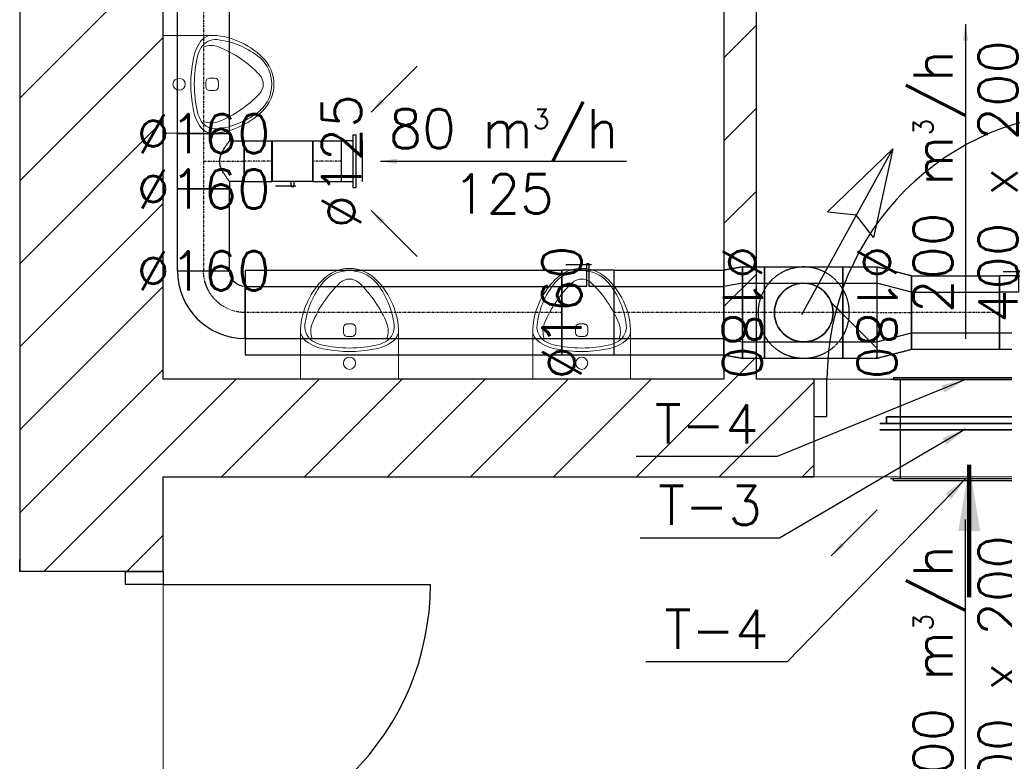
# Model space of a CAD drawing. Header units: millimetres. Extents: x -40063 to 512011, y 350190 to 687060.
# Tile 188 of 256: x 162382 to 165403, y 628155 to 630431. Entities that reach past the tile are written whole.
import ezdxf

# ---------------------------------------------------------------- set-up
doc = ezdxf.new("R2010")
doc.units = ezdxf.units.MM
doc.linetypes.add('DASHDOT', pattern=[1, 0.5, -0.25, 0, -0.25])
doc.linetypes.add('DASHED', pattern=[0.75, 0.5, -0.25])
doc.layers.get('0').update_dxf_attribs({"color": 8})
for name, color, linetype in [('Elementy Modelu - Strefy', 8, 'Continuous'), ('FLUID-KK-50-ARRGR', 7, 'Continuous'), ('FLUID-T', 7, 'Continuous'), ('FLUID-T-120-ARRGR', 7, 'Continuous'), ('FLUID-T-120-NUM', 7, 'Continuous'), ('FLUID-W2.1', 7, 'Continuous'), ('FLUID-W2.1-120-ARRGR', 7, 'Continuous'), ('FLUID-W2.1-120-DIM', 7, 'Continuous'), ('FLUID-W2.1-INS', 7, 'Continuous'), ('FLUID-W2.1-SYM', 7, 'Continuous'), ('Konstrukcja - Ściany zew', 8, 'Continuous'), ('Wnętrze - Umeblowanie', 8, 'Continuous'), ('X_ref', 8, 'Continuous')]:
    doc.layers.add(name, color=color, linetype=linetype)
doc.layers.add('FLUID-KK', color=3, linetype='Continuous', lineweight=35)
doc.layers.add('J_opis srednicy', color=7, linetype='Continuous', lineweight=30)
doc.styles.add('FDBES', font='simplex.shx')
doc.styles.get("Standard").update_dxf_attribs({"font": 'arial.ttf'})
doc.dimstyles.new('FDBES', dxfattribs={"dimscale": 50, "dimtxt": 4, "dimasz": 2.5, "dimexe": 0.8, "dimexo": 2, "dimgap": 1, "dimtad": 1, "dimdsep": 46, "dimtxsty": 'FDBES', "dimcen": 2.5, "dimclrd": 4, "dimclre": 5, "dimadec": 0, "dimazin": 0, "dimtfac": 1, "dimtmove": 0, "dimatfit": 3, "dimfxl": 1, "dimarcsym": 0})

# ---------------------------------------------------------------- blocks, each defined once
blk = doc.blocks.new('*U3010')
at = {"color": 0, "linetype": 'ByBlock', "lineweight": -2}
for p, q in [((270, 0, 20), (-270, 0, 20)), ((250, 0), (-250, 0)), ((250, 0, -20), (-250, 0, -20)), ((250, 0, -20), (250, 0)), ((270, 0), (250, 0)), ((-250, 0), (-270, 0)), ((-250, 0, -20), (-250, 0))]:
    blk.add_line(p, q, dxfattribs=at)
at = {"linetype": 'Continuous', "lineweight": -3}
for p, q in [((270, 0, 20), (-270, 0, 20)), ((-270, 0, 20), (270, 0, 20))]:
    blk.add_line(p, q, dxfattribs=at)
blk = doc.blocks.new('*U10815')
at = {"color": 194, "linetype": 'Continuous', "lineweight": -2}
for p, q in [((-234.5, 80), (-234.5, 79.6)), ((-234.5, 79.6), (-234.5, 0)), ((234.5, 79.6), (234.5, 80)), ((234.5, 0), (234.5, 79.6)), ((-234.5, 0), (-234.5, -79.6)), ((234.5, -79.6), (234.5, 0)), ((-234.5, -79.6), (-234.5, -80)), ((234.5, -80), (234.5, -79.6))]:
    blk.add_line(p, q, dxfattribs=at)
at = {"color": 0, "linetype": 'ByBlock', "lineweight": -2}
for p, q in [((234.5, 80), (-234.5, 80)), ((234.5, -80), (-234.5, -80))]:
    blk.add_line(p, q, dxfattribs=at)
at = {"layer": 'FLUID-W2.1-SYM', "color": 194, "linetype": 'DASHDOT', "lineweight": -3}
blk.add_line((-234.5, 0), (234.5, 0), dxfattribs=at)
blk = doc.blocks.new('*U13716')
at = {"color": 194, "linetype": 'Continuous', "lineweight": -2}
for p, q in [((104, 104), (104, 103.6)), ((104, 103.6), (104, -55.6)), ((104, -55.6), (104, -56)), ((-104, -104), (-103.6, -104)), ((-103.6, -104), (55.6, -104)), ((55.6, -104), (56, -104))]:
    blk.add_line(p, q, dxfattribs=at)
at = {"color": 0, "linetype": 'ByBlock', "lineweight": -2}
blk.add_ellipse((104, -104), major_axis=(0, 208), ratio=1, start_param=0, end_param=1.570796, dxfattribs=at)
at = {"color": 0, "linetype": 'ByBlock', "lineweight": -2, "extrusion": (0, 0, -1)}
blk.add_ellipse((104, -104), major_axis=(-48, 0), ratio=1, start_param=0, end_param=1.570796, dxfattribs=at)
at = {"layer": 'FLUID-W2.1-SYM', "color": 194, "linetype": 'DASHDOT', "lineweight": -3, "extrusion": (0, 0, -1)}
blk.add_ellipse((104, -104), major_axis=(-128, 0), ratio=1, start_param=0, end_param=1.570796, dxfattribs=at)
blk = doc.blocks.new('*U14285')
at = {"color": 194, "linetype": 'Continuous', "lineweight": -2}
for p, q in [((-168.5, 80), (-168.5, 0)), ((168.5, 0), (168.5, 80)), ((-168.5, 0), (-168.5, -80)), ((168.5, -80), (168.5, 0))]:
    blk.add_line(p, q, dxfattribs=at)
at = {"color": 0, "linetype": 'ByBlock', "lineweight": -2}
for p, q in [((168.5, 80), (-168.3, 80)), ((168.5, -80), (-168.3, -80))]:
    blk.add_line(p, q, dxfattribs=at)
at = {"layer": 'FLUID-W2.1-INS', "color": 194, "linetype": 'DASHED', "lineweight": -3}
for p, q in [((-168.5, 130), (-168.5, 80)), ((168.5, 130), (-168.3, 130)), ((168.5, 80), (168.5, 130)), ((-168.5, -80), (-168.5, -130)), ((168.5, -130), (168.5, -80)), ((168.5, -130), (-168.3, -130))]:
    blk.add_line(p, q, dxfattribs=at)
at = {"layer": 'FLUID-W2.1-SYM', "color": 194, "linetype": 'DASHDOT', "lineweight": -3}
for p, q in [((-168.5, 0), (-168.3, 0)), ((-168.3, 0), (168.5, 0)), ((168.3, 0), (168.5, 0))]:
    blk.add_line(p, q, dxfattribs=at)
blk = doc.blocks.new('*U10818')
at = {"color": 0, "linetype": 'ByBlock', "lineweight": -2}
for p, q in [((-80, 0, 45), (80, 0, 45)), ((80, 0, 35), (-80, 0, 35)), ((-80, 0, 35), (-80, 0, 45)), ((-62.5, 0, 0), (-62.5, 0, 35)), ((-62.5, 0, 65), (62.5, 0, 65)), ((62.5, 0, 35), (62.5, 0, 0)), ((80, 0, 45), (80, 0, 35))]:
    blk.add_line(p, q, dxfattribs=at)
at = {"color": 194, "linetype": 'Continuous', "lineweight": -2}
blk.add_line((-62.5, 0), (62.5, 0), dxfattribs=at)
blk = doc.blocks.new('*U10819')
at = {"color": 194, "linetype": 'Continuous', "lineweight": -2}
for p, q in [((-44, 62.2), (-44, 62.5)), ((-44, 0), (-44, 62.2)), ((44, 62.5), (44, 62.2)), ((44, 62.2), (44, 0)), ((-44, -62.2), (-44, 0)), ((44, 0), (44, -62.2)), ((-44, -62.5), (-44, -62.2)), ((44, -62.2), (44, -62.5))]:
    blk.add_line(p, q, dxfattribs=at)
at = {"color": 0, "linetype": 'ByBlock', "lineweight": -2}
for p, q in [((44, 62.5), (-44, 62.5)), ((44, -62.5), (-44, -62.5))]:
    blk.add_line(p, q, dxfattribs=at)
at = {"layer": 'FLUID-W2.1-SYM', "color": 194, "linetype": 'DASHDOT', "lineweight": -3}
blk.add_line((-44, 0), (44, 0), dxfattribs=at)
blk = doc.blocks.new('*U10820')
at = {"color": 194, "linetype": 'Continuous', "lineweight": -2}
for p, q in [((-62.5, 0, 62.2), (-62.5, 0, -62.2)), ((-62.5, 0, 62.5), (-62.5, 0, 62.2)), ((-62.5, 0, -62.2), (-62.5, 0, -62.5)), ((62.5, 0, -62.2), (62.5, 0, 62.2)), ((62.5, 0, -62.5), (62.5, 0, -62.2)), ((62.5, 0, 62.2), (62.5, 0, 62.5))]:
    blk.add_line(p, q, dxfattribs=at)
at = {"color": 0, "linetype": 'ByBlock', "lineweight": -2}
for p, q in [((62.5, 0, -62.5), (-62.5, 0, -62.5)), ((-62.5, 0, 62.5), (-31.2, 0, 62.5)), ((-31.2, 0, 62.5), (-4, 0, 62.5)), ((43, 0, 75), (-10.1, 0, 75)), ((-3.9, 0, 77.5), (-4, 0, 77.5)), ((-4, 0, 62.5), (-4, 0, 77.5)), ((-4, 0, 62.5), (4, 0, 62.5)), ((3.9, 0, 77.5), (-3.9, 0, 77.5)), ((4, 0, 77.5), (3.9, 0, 77.5)), ((4, 0, 77.5), (4, 0, 62.5)), ((4, 0, 62.5), (31.2, 0, 62.5)), ((31.2, 0, 62.5), (62.5, 0, 62.5)), ((51.8, 0, 75), (43, 0, 75))]:
    blk.add_line(p, q, dxfattribs=at)
blk = doc.blocks.new('*U10821')
at = {"color": 194, "linetype": 'Continuous', "lineweight": -2}
for p, q in [((62.5, 125), (-62.5, 125)), ((-85, 80), (-85, -80)), ((85, -80), (85, 80))]:
    blk.add_line(p, q, dxfattribs=at)
at = {"color": 0, "linetype": 'ByBlock', "lineweight": -2}
for p, q in [((-62.5, 80), (-62.5, 125)), ((62.5, 125), (62.5, 80)), ((-85, 80), (-62.5, 80)), ((62.5, 80), (85, 80)), ((85, -80), (-85, -80))]:
    blk.add_line(p, q, dxfattribs=at)
at = {"color": 194, "linetype": 'Continuous', "lineweight": -3}
for points, knots in [([(0, 49.9), (-2.1, 49.9), (-4.2, 50.1), (-8.4, 50.6), (-10.5, 51), (-14.6, 52), (-16.6, 52.6), (-20.6, 54), (-22.5, 54.8), (-26.3, 56.4), (-28.2, 57.3), (-31.7, 59.1), (-33.5, 60.1), (-36.8, 62), (-38.4, 63), (-41.4, 64.9), (-42.8, 65.8), (-45.5, 67.6), (-46.8, 68.4), (-49.3, 70.2), (-50.5, 71), (-52.8, 72.6), (-53.8, 73.4), (-55.8, 74.9), (-56.7, 75.6), (-58.3, 76.8), (-59, 77.3), (-60.3, 78.3), (-60.8, 78.7), (-61.7, 79.3), (-62, 79.6), (-62.4, 79.9), (-62.5, 80), (-62.5, 80)], [0, 0, 0, 0, 6.361869, 6.361869, 12.723739, 12.723739, 19.085608, 19.085608, 25.447478, 25.447478, 31.809347, 31.809347, 38.171217, 38.171217, 44.533086, 44.533086, 50.894956, 50.894956, 57.086119, 57.086119, 63.277282, 63.277282, 69.468445, 69.468445, 75.659608, 75.659608, 81.850771, 81.850771, 88.041934, 88.041934, 94.233097, 94.233097, 100.42426, 100.42426, 100.42426, 100.42426]), ([(62.5, 80), (62.5, 80), (62.4, 79.9), (62, 79.6), (61.7, 79.3), (60.8, 78.7), (60.3, 78.3), (59, 77.3), (58.3, 76.8), (56.7, 75.6), (55.8, 74.9), (53.8, 73.4), (52.8, 72.6), (50.5, 71), (49.3, 70.2), (46.8, 68.4), (45.5, 67.6), (42.8, 65.8), (41.4, 64.9), (38.4, 63), (36.8, 62), (33.5, 60.1), (31.7, 59.1), (28.2, 57.3), (26.3, 56.4), (22.5, 54.8), (20.6, 54), (16.6, 52.6), (14.6, 52), (10.5, 51), (8.4, 50.6), (4.2, 50.1), (2.1, 49.9), (0, 49.9)], [301.27278, 301.27278, 301.27278, 301.27278, 307.463943, 307.463943, 313.655106, 313.655106, 319.846269, 319.846269, 326.037432, 326.037432, 332.228595, 332.228595, 338.419758, 338.419758, 344.610921, 344.610921, 350.802084, 350.802084, 357.163953, 357.163953, 363.525823, 363.525823, 369.887692, 369.887692, 376.249562, 376.249562, 382.611431, 382.611431, 388.973301, 388.973301, 395.33517, 395.33517, 401.697039, 401.697039, 401.697039, 401.697039])]:
    blk.add_open_spline(points, degree=3, knots=knots, dxfattribs=at)
at = {"layer": 'FLUID-W2.1-SYM', "color": 194, "linetype": 'DASHDOT', "lineweight": -3}
for p, q in [((0, 0), (0, 125)), ((-85, 0), (85, 0))]:
    blk.add_line(p, q, dxfattribs=at)
blk = doc.blocks.new('*U10581')
at = {"color": 194, "linetype": 'Continuous', "lineweight": -2}
for p, q in [((-125.5, 80), (-125.5, 79.6)), ((-125.5, 79.6), (-125.5, 0)), ((125.5, 79.6), (125.5, 80)), ((125.5, 0), (125.5, 79.6)), ((-125.5, 0), (-125.5, -79.6)), ((125.5, -79.6), (125.5, 0)), ((-125.5, -79.6), (-125.5, -80)), ((125.5, -80), (125.5, -79.6))]:
    blk.add_line(p, q, dxfattribs=at)
at = {"color": 0, "linetype": 'ByBlock', "lineweight": -2}
for p, q in [((125.5, 80), (-125.5, 80)), ((125.5, -80), (-125.5, -80))]:
    blk.add_line(p, q, dxfattribs=at)
at = {"layer": 'FLUID-W2.1-SYM', "color": 194, "linetype": 'DASHDOT', "lineweight": -3}
blk.add_line((-125.5, 0), (125.5, 0), dxfattribs=at)
blk = doc.blocks.new('*U10822')
at = {"color": 194, "linetype": 'Continuous', "lineweight": -2}
for p, q in [((-42.5, 62.2), (-42.5, 62.5)), ((-42.5, 0), (-42.5, 62.2)), ((42.5, 62.5), (42.5, 62.2)), ((42.5, 62.2), (42.5, 0)), ((-42.5, -62.2), (-42.5, 0)), ((42.5, 0), (42.5, -62.2)), ((-42.5, -62.5), (-42.5, -62.2)), ((42.5, -62.2), (42.5, -62.5))]:
    blk.add_line(p, q, dxfattribs=at)
at = {"color": 0, "linetype": 'ByBlock', "lineweight": -2}
for p, q in [((42.5, 62.5), (-42.5, 62.5)), ((42.5, -62.5), (-42.5, -62.5))]:
    blk.add_line(p, q, dxfattribs=at)
at = {"layer": 'FLUID-W2.1-SYM', "color": 194, "linetype": 'DASHDOT', "lineweight": -3}
blk.add_line((-42.5, 0), (42.5, 0), dxfattribs=at)
blk = doc.blocks.new('*U14282')
at = {"color": 194, "linetype": 'Continuous', "lineweight": -2}
for p, q in [((-28.5, 90), (-28.5, 0)), ((28.5, 0), (28.5, 80)), ((-28.5, 0), (-28.5, -90)), ((28.5, -80), (28.5, 0))]:
    blk.add_line(p, q, dxfattribs=at)
at = {"color": 0, "linetype": 'ByBlock', "lineweight": -2}
for p, q in [((28.5, 80), (-28.5, 90)), ((-28.5, -90), (28.5, -80))]:
    blk.add_line(p, q, dxfattribs=at)
at = {"layer": 'FLUID-W2.1-INS', "color": 194, "linetype": 'DASHED', "lineweight": -3}
for p, q in [((-28.5, 140), (-28.5, 90)), ((28.5, 130), (-28.5, 140)), ((28.5, 80), (28.5, 130)), ((-28.5, -90), (-28.5, -140)), ((28.5, -130), (28.5, -80)), ((-28.5, -140), (28.5, -130))]:
    blk.add_line(p, q, dxfattribs=at)
at = {"layer": 'FLUID-W2.1-SYM', "color": 194, "linetype": 'DASHDOT', "lineweight": -3}
blk.add_line((-28.5, 0), (28.5, 0), dxfattribs=at)
blk = doc.blocks.new('*U14284')
at = {"color": 194, "linetype": 'Continuous', "lineweight": -2}
for p, q in [((-52.5, 90), (-52.5, 0)), ((52.5, 72.3), (52.5, 90)), ((52.5, 0), (52.5, 72.3)), ((-52.5, 0), (-52.5, -90)), ((52.5, -72.3), (52.5, 0)), ((52.5, -90), (52.5, -72.3))]:
    blk.add_line(p, q, dxfattribs=at)
at = {"color": 0, "linetype": 'ByBlock', "lineweight": -2}
for p, q in [((52.5, 90), (-52.5, 90)), ((52.5, -90), (-52.5, -90))]:
    blk.add_line(p, q, dxfattribs=at)
at = {"layer": 'FLUID-W2.1-INS', "color": 194, "linetype": 'DASHED', "lineweight": -3}
for p, q in [((-52.5, 140), (-52.5, 90)), ((52.5, 140), (-52.5, 140)), ((52.5, 90), (52.5, 140)), ((-52.5, -90), (-52.5, -140)), ((52.5, -140), (52.5, -90)), ((52.5, -140), (-52.5, -140))]:
    blk.add_line(p, q, dxfattribs=at)
at = {"layer": 'FLUID-W2.1-SYM', "color": 194, "linetype": 'DASHDOT', "lineweight": -3}
for p, q in [((-52.5, 0), (52.4, 0)), ((-52.5, 0), (-52.4, 0)), ((32.4, 0), (52.4, 0))]:
    blk.add_line(p, q, dxfattribs=at)
blk = doc.blocks.new('*U14278')
at = {"color": 194, "linetype": 'Continuous', "lineweight": -2}
for p, q in [((-53, 90), (-53, 0)), ((-53, 0), (-53, -90)), ((53, -6.1), (53, 0)), ((53, -62.5), (53, -6.1))]:
    blk.add_line(p, q, dxfattribs=at)
at = {"color": 0, "linetype": 'ByBlock', "lineweight": -2}
for p, q in [((53, 62.5), (-52.9, 90)), ((-52.9, -90), (53, -62.5))]:
    blk.add_line(p, q, dxfattribs=at)
at = {"layer": 'FLUID-W2.1-INS', "color": 194, "linetype": 'DASHED', "lineweight": -3}
for p, q in [((-53, 140), (-53, 90)), ((53, 112.5), (-52.8, 140)), ((53, 0), (53, 112.5)), ((-53, -90), (-53, -140)), ((53, -112.5), (53, -62.5)), ((-52.9, -140), (53, -112.5))]:
    blk.add_line(p, q, dxfattribs=at)
at = {"layer": 'FLUID-W2.1-SYM', "color": 194, "linetype": 'DASHDOT', "lineweight": -3}
for p, q in [((-53, 0), (53, 0)), ((-53, 0), (-52.9, 0)), ((53, 0), (53, 0))]:
    blk.add_line(p, q, dxfattribs=at)
blk = doc.blocks.new('*U14279')
at = {"color": 194, "linetype": 'Continuous', "lineweight": -2}
for p, q in [((-120, 0, 72.1), (-120, 0, 90)), ((-120, 0), (-120, 0, 72.1)), ((-120, 0, -72.1), (-120, 0)), ((-120, 0, -90), (-120, 0, -72.1)), ((120, 0, 72.1), (120, 0)), ((120, 0, 90), (120, 0, 72.1)), ((120, 0, -72.1), (120, 0, -90)), ((120, 0), (120, 0, -72.1))]:
    blk.add_line(p, q, dxfattribs=at)
at = {"color": 0, "linetype": 'ByBlock', "lineweight": -2}
for p, q in [((0, 0, 90), (-120, 0, 90)), ((0, 0, -90), (-120, 0, -90)), ((120, 0, 90), (0, 0, 90)), ((120, 0, -90), (0, 0, -90))]:
    blk.add_line(p, q, dxfattribs=at)
at = {"color": 194, "linetype": 'Continuous', "lineweight": -2, "extrusion": (-1.46775e-13, 1, -4.39809e-13)}
for major_axis in [(-90, 0, 0), (90, 0, 0)]:
    blk.add_ellipse((0, 0), major_axis=major_axis, ratio=1, start_param=0, end_param=3.141593, dxfattribs=at)
at = {"layer": 'FLUID-W2.1-INS', "color": 194, "linetype": 'DASHED', "lineweight": -3}
for p, q in [((-120, 0, -140), (-120, 0, -90)), ((-120, 0, 90), (-120, 0, 140)), ((0, 0, 140), (-120, 0, 140)), ((0, 0, -140), (-120, 0, -140)), ((120, 0, 140), (0, 0, 140)), ((120, 0, -140), (0, 0, -140)), ((120, 0, 140), (120, 0, 90)), ((120, 0, -90), (120, 0, -140))]:
    blk.add_line(p, q, dxfattribs=at)
at = {"layer": 'FLUID-W2.1-SYM', "color": 194, "linetype": 'DASHDOT', "lineweight": -3}
blk.add_line((-120, 0), (120, 0), dxfattribs=at)
blk = doc.blocks.new('*U14281')
at = {"color": 194, "linetype": 'Continuous', "lineweight": -2}
for p, q in [((-34, 90), (-34, 71.9)), ((-34, 71.9), (-34, 0)), ((34, 0), (34, 90)), ((-34, 0), (-34, -71.9)), ((34, -90), (34, 0)), ((-34, -71.9), (-34, -90))]:
    blk.add_line(p, q, dxfattribs=at)
at = {"color": 0, "linetype": 'ByBlock', "lineweight": -2}
for p, q in [((34, 90), (-34, 90)), ((34, -90), (-34, -90))]:
    blk.add_line(p, q, dxfattribs=at)
at = {"layer": 'FLUID-W2.1-INS', "color": 194, "linetype": 'DASHED', "lineweight": -3}
for p, q in [((-34, 140), (-34, 90)), ((34, 140), (-34, 140)), ((34, 90), (34, 140)), ((-34, -90), (-34, -140)), ((34, -140), (34, -90)), ((34, -140), (-34, -140))]:
    blk.add_line(p, q, dxfattribs=at)
at = {"layer": 'FLUID-W2.1-SYM', "color": 194, "linetype": 'DASHDOT', "lineweight": -3}
for q in [(34, 0), (-14.1, 0)]:
    blk.add_line((-34, 0), q, dxfattribs=at)
blk = doc.blocks.new('*U14277')
at = {"color": 194, "linetype": 'Continuous', "lineweight": -3, "extrusion": (1, -1.64215e-47, 1.83697e-16)}
for major_axis in [(0, 0, -90), (0, 0, 90)]:
    blk.add_ellipse((0, 0), major_axis=major_axis, ratio=1, start_param=0, end_param=3.141593, dxfattribs=at)
at = {"color": 194, "linetype": 'Continuous', "lineweight": -2, "extrusion": (-1, 1.64215e-47, -1.83697e-16)}
for major_axis in [(0, 0, 90), (0, 0, -90)]:
    blk.add_ellipse((0, 0), major_axis=major_axis, ratio=1, start_param=0, end_param=3.141593, dxfattribs=at)
at = {"layer": 'FLUID-W2.1-INS', "color": 194, "linetype": 'DASHED', "lineweight": -3, "extrusion": (-1, 1.09476e-47, -1.83697e-16)}
for major_axis in [(0, 0, 140), (0, 0, -140)]:
    blk.add_ellipse((0, 0), major_axis=major_axis, ratio=1, start_param=0, end_param=3.141593, dxfattribs=at)
blk = doc.blocks.new('*U14286')
at = {"color": 0, "linetype": 'ByBlock', "lineweight": -2}
for p, q in [((80, 0, -80), (-80, 0, -80)), ((-80, 0, 80), (-4, 0, 80)), ((-11.3, 0, 146), (0, 0, 146)), ((-4, 0, 149.2), (-3.9, 0, 149.2)), ((-4, 0, 80), (-4, 0, 149.2)), ((4, 0, 130), (-4, 0, 130)), ((-3.9, 0, 149.2), (4, 0, 149.2)), ((0, 0, 146), (67.9, 0, 146)), ((4, 0, 149.2), (4, 0, 80)), ((4, 0, 80), (80, 0, 80))]:
    blk.add_line(p, q, dxfattribs=at)
at = {"layer": 'FLUID-W2.1-INS', "color": 194, "linetype": 'DASHED', "lineweight": -3}
for p, q in [((80, 0, -130), (-80, 0, -130)), ((-80, 0, 130), (-40, 0, 130)), ((-80, 0, -130), (-80, 0, 130)), ((-40, 0, 130), (-4, 0, 130)), ((4, 0, 130), (40, 0, 130)), ((40, 0, 130), (80, 0, 130)), ((80, 0, 130), (80, 0, -130))]:
    blk.add_line(p, q, dxfattribs=at)
blk = doc.blocks.new('*U14283')
at = {"color": 194, "linetype": 'Continuous', "lineweight": -2}
for p, q in [((-485.5, 80), (-485.5, 0)), ((485.5, 0), (485.5, 80)), ((-485.5, 0), (-485.5, -80)), ((485.5, -80), (485.5, 0))]:
    blk.add_line(p, q, dxfattribs=at)
at = {"color": 0, "linetype": 'ByBlock', "lineweight": -2}
for p, q in [((485.5, 80), (-485.5, 80)), ((485.5, -80), (-485.5, -80))]:
    blk.add_line(p, q, dxfattribs=at)
at = {"layer": 'FLUID-W2.1-INS', "color": 194, "linetype": 'DASHED', "lineweight": -3}
for p, q in [((-485.5, 130), (-485.5, 80)), ((485.5, 130), (-485.5, 130)), ((485.5, 80), (485.5, 130)), ((-485.5, -80), (-485.5, -130)), ((485.5, -130), (485.5, -80)), ((485.5, -130), (-485.5, -130))]:
    blk.add_line(p, q, dxfattribs=at)
at = {"layer": 'FLUID-W2.1-SYM', "color": 194, "linetype": 'DASHDOT', "lineweight": -3}
blk.add_line((-485.5, 0), (485.5, 0), dxfattribs=at)
blk = doc.blocks.new('*U14280')
at = {"color": 0, "linetype": 'ByBlock', "lineweight": -2}
for p, q in [((62.5, 0, -62.5), (-62.5, 0, -62.5)), ((-62.5, 0, 62.5), (-4, 0, 62.5)), ((-10.1, 0, 125), (-1.2, 0, 125)), ((-4, 0, 127.5), (4, 0, 127.5)), ((-4, 0, 62.5), (-4, 0, 127.5)), ((4, 0, 112.5), (-4, 0, 112.5)), ((-1.2, 0, 125), (51.8, 0, 125)), ((4, 0, 127.5), (4, 0, 62.5)), ((4, 0, 62.5), (62.5, 0, 62.5))]:
    blk.add_line(p, q, dxfattribs=at)
at = {"color": 194, "linetype": 'Continuous', "lineweight": -2}
for p, q in [((62.5, 0, 6.1), (62.5, 0, -3.1)), ((62.5, 0, -62.2), (62.5, 0, -62.5))]:
    blk.add_line(p, q, dxfattribs=at)
at = {"layer": 'FLUID-W2.1-INS', "color": 194, "linetype": 'DASHED', "lineweight": -3}
for p, q in [((62.5, 0, -112.5), (-62.5, 0, -112.5)), ((-62.5, 0, 112.5), (-31.2, 0, 112.5)), ((-62.5, 0, -112.5), (-62.5, 0, 112.5)), ((-31.2, 0, 112.5), (-4, 0, 112.5)), ((4, 0, 112.5), (31.2, 0, 112.5)), ((31.2, 0, 112.5), (62.5, 0, 112.5)), ((62.5, 0, 112.5), (62.5, 0, 6.1)), ((62.5, 0, -3.1), (62.5, 0, -62.2)), ((62.5, 0, -62.5), (62.5, 0, -112.5))]:
    blk.add_line(p, q, dxfattribs=at)
blk = doc.blocks.new('*U14276')
at = {"color": 194, "linetype": 'Continuous', "lineweight": -2}
for p, q in [((-135, 62.2), (-135, 62.5)), ((135, 62.5), (135, 6.1)), ((-135, -62.5), (-135, 0)), ((135, 6.1), (135, 0))]:
    blk.add_line(p, q, dxfattribs=at)
at = {"color": 0, "linetype": 'ByBlock', "lineweight": -2}
for p, q in [((135, 62.5), (-135, 62.5)), ((135, -62.5), (-135, -62.5))]:
    blk.add_line(p, q, dxfattribs=at)
at = {"layer": 'FLUID-W2.1-INS', "color": 194, "linetype": 'DASHED', "lineweight": -3}
for p, q in [((-135, 62.5), (-135, 112.5)), ((135, 112.5), (-135, 112.5)), ((135, 112.5), (135, 62.5)), ((-135, 0), (-135, 62.2)), ((135, 0), (135, -112.5)), ((-135, -112.5), (-135, -62.5)), ((135, -112.5), (-135, -112.5))]:
    blk.add_line(p, q, dxfattribs=at)
at = {"layer": 'FLUID-W2.1-SYM', "color": 194, "linetype": 'DASHDOT', "lineweight": -3}
blk.add_line((-135, 0), (135, 0), dxfattribs=at)
blk = doc.blocks.new('fgdfxf')
at = {"layer": 'J_opis srednicy'}
for p, q in [((13318.19, 246.62), (13346.09, 297.47)), ((13346.09, 297.47), (13326.06, 278.19)), ((13346.09, 297.47), (13340.14, 270.31)), ((13326.06, 278.19), (13334.97, 277.2)), ((13340.14, 270.31), (13334.64, 277.39))]:
    blk.add_line(p, q, dxfattribs=at)
blk = doc.blocks.new('fdgdfg')
at = {"layer": 'Elementy Modelu - Strefy', "linetype": 'Continuous', "lineweight": 0}
for p, q in [((-180860.3, 479159.5), (-180860.3, 472939.9)), ((-179140.3, 472939.9), (-179140.3, 474539.9)), ((-179040.3, 474539.9), (-179040.3, 472939.9)), ((-180860.3, 472939.9), (-179140.3, 472939.9)), ((-179040.3, 472939.9), (-177870.3, 472939.9)), ((-174590.3, 472639.9), (-180860.3, 472639.9)), ((-180860.3, 472639.9), (-180860.3, 467889.9))]:
    blk.add_line(p, q, dxfattribs=at)
at = {"layer": 'Konstrukcja - Ściany zew', "linetype": 'Continuous'}
for p, q in [((-180860.3, 472939.9), (-180860.3, 479159.5)), ((-181300.3, 477549.7), (-181300.3, 472349.9)), ((-179140.3, 474539.9), (-179140.3, 472939.9)), ((-179040.3, 472939.9), (-179040.3, 474539.9)), ((-181300.3, 473802.8), (-180860.3, 474242.8)), ((-179140.3, 473926.3), (-179040.3, 474026.3)), ((-181300.3, 473548.2), (-180860.3, 473988.2)), ((-179140.3, 473671.7), (-179040.3, 473771.7)), ((-181300.3, 473293.7), (-180860.3, 473733.7)), ((-179140.3, 473417.2), (-179040.3, 473517.2)), ((-181300.3, 473039.1), (-180860.3, 473479.1)), ((-179140.3, 473162.6), (-179040.3, 473262.6)), ((-181300.3, 472784.5), (-180860.3, 473224.5)), ((-179108.5, 472939.9), (-179040.3, 473008.1)), ((-181300.3, 472530), (-180860.3, 472970)), ((-180860.3, 472715.4), (-180635.8, 472939.9)), ((-179140.3, 472939.9), (-180860.3, 472939.9)), ((-180681.2, 472639.9), (-180381.2, 472939.9)), ((-180426.7, 472639.9), (-180126.7, 472939.9)), ((-180172.1, 472639.9), (-179872.1, 472939.9)), ((-179917.6, 472639.9), (-179617.6, 472939.9)), ((-179663, 472639.9), (-179363, 472939.9)), ((-179408.5, 472639.9), (-179108.5, 472939.9)), ((-178863.6, 472939.9), (-179040.3, 472939.9)), ((-178863.6, 472939.9), (-178900.6, 472939.9)), ((-178863.6, 472939.9), (-178900.6, 472939.9)), ((-178863.6, 472939.9), (-178863.6, 472824.9)), ((-178823.6, 472939.9), (-178863.6, 472939.9)), ((-178863.6, 472939.9), (-178863.6, 472824.9)), ((-178863.6, 472939.9), (-178863.6, 472824.9)), ((-178823.6, 472824.9), (-178823.6, 472939.9)), ((-179153.9, 472639.9), (-178863.6, 472930.2)), ((-178863.6, 472824.9), (-178863.6, 472639.9)), ((-178863.6, 472824.9), (-178823.6, 472824.9)), ((-178863.6, 472824.9), (-178863.6, 472639.9)), ((-181225.8, 472349.9), (-180860.3, 472715.4)), ((-178899.3, 472639.9), (-178863.6, 472675.6)), ((-180860.3, 472349.9), (-180860.3, 472639.9)), ((-180860.3, 472639.9), (-178863.6, 472639.9)), ((-178863.6, 472639.9), (-178900.6, 472639.9)), ((-178863.6, 472639.9), (-178900.6, 472639.9)), ((-180971.2, 472349.9), (-180860.3, 472460.9)), ((-181300.3, 472349.9), (-181300.3, 472386.9)), ((-181300.3, 472349.9), (-181300.3, 472386.9)), ((-180860.3, 472349.9), (-180860.3, 472386.9)), ((-180860.3, 472349.9), (-180860.3, 472386.9)), ((-180975.3, 472349.9), (-181300.3, 472349.9)), ((-180975.3, 472349.9), (-181300.3, 472349.9)), ((-180860.3, 472349.9), (-180975.3, 472349.9)), ((-180975.3, 472309.9), (-180975.3, 472349.9)), ((-180975.3, 472349.9), (-180860.3, 472349.9)), ((-180860.3, 472349.9), (-180975.3, 472349.9)), ((-180860.3, 472349.9), (-180860.3, 472309.9)), ((-180860.3, 472309.9), (-180975.3, 472309.9)), ((-180860.3, 472309.9), (-180040.3, 472309.9))]:
    blk.add_line(p, q, dxfattribs=at)
for centre, start, end in [((-178003.6, 472939.9), 90, 180), ((-180860.3, 472309.9), 270, 0)]:
    blk.add_arc(centre, 820, start, end, dxfattribs=at)
at = {"layer": 'Wnętrze - Umeblowanie', "color": 7, "linetype": 'Continuous', "lineweight": 5}
for p, q in [((-180860.3, 473695.1), (-180860.3, 473995.1)), ((-180860.3, 473995.1), (-180717.8, 473995.1)), ((-180729, 473852.8), (-180729, 473837)), ((-180702, 473863.7), (-180717.8, 473863.7)), ((-180690.8, 473852.8), (-180690.8, 473837)), ((-180717.8, 473826.2), (-180702, 473826.2)), ((-180860.3, 473695.1), (-180717.8, 473695.1)), ((-180307, 473098.1), (-180307, 473082.3)), ((-180296.1, 473109.3), (-180280.3, 473109.3)), ((-180269.5, 473082.3), (-180269.5, 473098.1)), ((-179594.8, 473098.1), (-179594.8, 473082.3)), ((-179584, 473109.3), (-179568.2, 473109.3)), ((-179557.3, 473082.3), (-179557.3, 473098.1)), ((-180438.4, 472939.9), (-180438.4, 473082.3)), ((-180296.1, 473071.2), (-180280.3, 473071.2)), ((-180138.4, 472939.9), (-180138.4, 473082.3)), ((-179726.2, 472939.9), (-179726.2, 473082.3)), ((-179584, 473071.2), (-179568.2, 473071.2)), ((-179426.2, 472939.9), (-179426.2, 473082.3)), ((-180138.4, 472939.9), (-180438.4, 472939.9)), ((-179426.2, 472939.9), (-179726.2, 472939.9))]:
    blk.add_line(p, q, dxfattribs=at)
at = {"layer": 'Wnętrze - Umeblowanie', "color": 7, "linetype": 'Continuous', "lineweight": 5, "extrusion": (0, 0, -1)}
for centre, major_axis, start_param, end_param in [((-180707.6, 473952.6), (44.8, 0), 3.760504, 4.481744), ((-180713.9, 473799.1), (201, 0), 4.692652, 5.138529), ((-180624.7, 473896.5), (145.6, 0), 3.298788, 3.751596), ((-180699.5, 473932.3), (51.2, 0), 3.689348, 4.806519), ((-180712.7, 473901.9), (63.6, 0), 4.355613, 5.078742), ((-180722.1, 473745.8), (243.7, 0), 4.825054, 5.424258), ((-180723.6, 473765.1), (236.8, 0), 5.11516, 5.498914), ((-180661, 473909.1), (96.5, 0), 3.384212, 3.691181), ((-180829.6, 473634.3), (361.8, 0), 5.108838, 5.534452), ((-180359.4, 473845.1), (416, 0), 2.959001, 3.324185), ((-180366.6, 473845.1), (398, 0), 2.916513, 3.366672), ((-180639.8, 473845.1), (112.9, 0), 5.461478, 6.283185), ((-180639.8, 473845.1), (119.6, 0), 5.48967, 7.0767), ((-180598.2, 473845.1), (45.1, 0), 5.551687, 7.014683), ((-180717.8, 473852.8), (11.1, 0), 3.141593, 4.712389), ((-180702, 473852.8), (11.1, 0), 4.712389, 6.283185), ((-180639.8, 473845.1), (112.9, 0), 0, 0.821707), ((-180717.8, 473837), (11.1, 0), 1.570796, 3.141593), ((-180702, 473837), (11.1, 0), 0, 1.570796), ((-180829.6, 474055.9), (361.8, 0), 0.748733, 1.174347), ((-180624.7, 473793.6), (145.6, 0), 2.53159, 2.984397), ((-180661, 473781), (96.5, 0), 2.592004, 2.898973), ((-180722.1, 473944.4), (243.7, 0), 0.858927, 1.458131), ((-180723.6, 473925.1), (236.8, 0), 0.784271, 1.168026), ((-180699.5, 473757.9), (51.2, 0), 1.476667, 2.593837), ((-180712.7, 473788.3), (63.6, 0), 1.204444, 1.927572), ((-180707.6, 473737.6), (44.8, 0), 1.801442, 2.522681), ((-180713.9, 473891.1), (201, 0), 1.144656, 1.590534), ((-180288.4, 473160.3), (0, 119.6), 5.48967, 7.0767), ((-180288.4, 473160.3), (0, 112.9), 5.461478, 6.283185), ((-180288.4, 473160.3), (0, 112.9), 0, 0.821707), ((-179576.2, 473160.3), (0, 119.6), 5.48967, 7.0767), ((-179576.2, 473160.3), (0, 112.9), 5.461478, 6.283185), ((-179576.2, 473160.3), (0, 112.9), 0, 0.821707), ((-180208.3, 473076.5), (0, 236.8), 5.11516, 5.498914), ((-180288.4, 473202), (0, 45.1), 5.551687, 7.014683), ((-180368.4, 473076.5), (0, 236.8), 0.784271, 1.168026), ((-179496.2, 473076.5), (0, 236.8), 5.11516, 5.498914), ((-179576.2, 473202), (0, 45.1), 5.551687, 7.014683), ((-179656.2, 473076.5), (0, 236.8), 0.784271, 1.168026), ((-180189, 473078), (0, 243.7), 4.825054, 5.424258), ((-180077.6, 472970.5), (0, 361.8), 5.108838, 5.534452), ((-180499.2, 472970.5), (0, 361.8), 0.748733, 1.174347), ((-180387.7, 473078), (0, 243.7), 0.858927, 1.458131), ((-179476.9, 473078), (0, 243.7), 4.825054, 5.424258), ((-179365.4, 472970.5), (0, 361.8), 5.108838, 5.534452), ((-179787, 472970.5), (0, 361.8), 0.748733, 1.174347), ((-179675.5, 473078), (0, 243.7), 0.858927, 1.458131), ((-180242.4, 473086.3), (0, 201), 4.692652, 5.138529), ((-180334.4, 473086.3), (0, 201), 1.144656, 1.590534), ((-179530.2, 473086.3), (0, 201), 4.692652, 5.138529), ((-179622.2, 473086.3), (0, 201), 1.144656, 1.590534), ((-180375.6, 473100.6), (0, 51.2), 3.689348, 4.806519), ((-180345.2, 473087.4), (0, 63.6), 4.355613, 5.078742), ((-180296.1, 473098.1), (0, 11.1), 4.712389, 6.283185), ((-180280.3, 473098.1), (0, 11.1), 0, 1.570796), ((-180201.2, 473100.6), (0, 51.2), 1.476667, 2.593837), ((-180231.6, 473087.4), (0, 63.6), 1.204444, 1.927572), ((-179663.4, 473100.6), (0, 51.2), 3.689348, 4.806519), ((-179633, 473087.4), (0, 63.6), 4.355613, 5.078742), ((-179584, 473098.1), (0, 11.1), 4.712389, 6.283185), ((-179568.2, 473098.1), (0, 11.1), 0, 1.570796), ((-179489, 473100.6), (0, 51.2), 1.476667, 2.593837), ((-179519.4, 473087.4), (0, 63.6), 1.204444, 1.927572), ((-180395.8, 473092.5), (0, 44.8), 3.760504, 4.481744), ((-180296.1, 473082.3), (0, 11.1), 3.141593, 4.712389), ((-180280.3, 473082.3), (0, 11.1), 1.570796, 3.141593), ((-180180.9, 473092.5), (0, 44.8), 1.801442, 2.522681), ((-179683.7, 473092.5), (0, 44.8), 3.760504, 4.481744), ((-179584, 473082.3), (0, 11.1), 3.141593, 4.712389), ((-179568.2, 473082.3), (0, 11.1), 1.570796, 3.141593), ((-179468.7, 473092.5), (0, 44.8), 1.801442, 2.522681), ((-180339.8, 473175.4), (0, 145.6), 3.298788, 3.751596), ((-180352.4, 473139.2), (0, 96.5), 3.384212, 3.691181), ((-180288.4, 473433.5), (0, 398), 2.916513, 3.366672), ((-180288.4, 473440.7), (0, 416), 2.959001, 3.324185), ((-180236.9, 473175.4), (0, 145.6), 2.53159, 2.984397), ((-180224.3, 473139.2), (0, 96.5), 2.592004, 2.898973), ((-179627.7, 473175.4), (0, 145.6), 3.298788, 3.751596), ((-179640.3, 473139.2), (0, 96.5), 3.384212, 3.691181), ((-179576.2, 473433.5), (0, 398), 2.916513, 3.366672), ((-179576.2, 473440.7), (0, 416), 2.959001, 3.324185), ((-179524.7, 473175.4), (0, 145.6), 2.53159, 2.984397), ((-179512.2, 473139.2), (0, 96.5), 2.592004, 2.898973)]:
    blk.add_ellipse(centre, major_axis=major_axis, ratio=0.975462, start_param=start_param, end_param=end_param, dxfattribs=at)
for centre, major_axis in [((-180811.2, 473845.1), (18.9, 0)), ((-180288.4, 472988.9), (0, 18.9)), ((-179576.2, 472988.9), (0, 18.9))]:
    blk.add_ellipse(centre, major_axis=major_axis, ratio=0.975462, dxfattribs=at)
blk = doc.blocks.new('*U14273')
at = {"color": 0, "linetype": 'ByBlock', "lineweight": -2}
for p, q in [((221, 0), (-221, 0)), ((-221, 0, 7), (-221, 0)), ((221, 0, 7), (-221, 0, 7)), ((221, 0, 7), (221, 0))]:
    blk.add_line(p, q, dxfattribs=at)
blk = doc.blocks.new('*U14274')
at = {"color": 0, "linetype": 'ByBlock', "lineweight": -2}
for p, q in [((221, 0), (-221, 0)), ((-221, 0, 7), (-221, 0)), ((221, 0, 7), (-221, 0, 7)), ((-185, 0), (-185, 0, -0.1)), ((185, 0), (185, 0, -0.1)), ((221, 0, 7), (221, 0))]:
    blk.add_line(p, q, dxfattribs=at)
blk = doc.blocks.new('*U14275')
at = {"color": 3, "linetype": 'Continuous', "lineweight": -2}
for p, q in [((-152, 230), (-152, -230)), ((152, 230), (152, -230))]:
    blk.add_line(p, q, dxfattribs=at)
at = {"color": 0, "linetype": 'ByBlock', "lineweight": -2}
for p, q in [((152, 200), (-152, 200)), ((-152, -200), (152, -200))]:
    blk.add_line(p, q, dxfattribs=at)
blk = doc.blocks.new('*U3011')
at = {"insert": (-200, 0), "char_height": 50, "attachment_point": 5, "style": 'FDBES'}
blk.add_mtext('\\P ', dxfattribs=at)
blk.add_leader([(0, 0), (-400, 0)], dimstyle='FDBES', override={"dimscale": 80, "dimtxt": 2.5, "dimasz": 2.5, "dimgap": 0.625, "dimtad": 1, "dimtxsty": 'Standard', "dimclrd": 256, "dimlwd": 65534})
blk = doc.blocks.new('*U10573')
at = {"color": 7, "insert": (377.1, 0), "char_height": 120, "attachment_point": 5, "style": 'FDBES'}
blk.add_mtext('80 m{\\A2;\\H0.5x;3}/h\\P125', dxfattribs=at)
at = {"color": 7}
blk.add_leader([(0, 0), (754.3, 0)], dimstyle='FDBES', override={"dimscale": 20, "dimclrd": 7}, dxfattribs=at)
blk = doc.blocks.new('*U10574')
at = {"color": 7}
blk.add_leader([(0, 0), (141.4, 141.4)], dimstyle='FDBES', override={"dimscale": 20, "dimclrd": 7}, dxfattribs=at)
blk = doc.blocks.new('*U10575')
at = {"color": 7}
blk.add_leader([(0, 0), (141.4, -141.4)], dimstyle='FDBES', override={"dimscale": 20, "dimclrd": 7}, dxfattribs=at)
blk = doc.blocks.new('*U14218')
at = {"color": 7, "insert": (0, 482.9), "char_height": 120, "attachment_point": 5, "rotation": 90, "style": 'FDBES'}
blk.add_mtext('200 m{\\A2;\\H0.5x;3}/h\\P400 x 200', dxfattribs=at)
at = {"color": 7}
blk.add_leader([(0, 965.7), (0, 0)], dimstyle='FDBES', override={"dimscale": 20, "dimclrd": 7}, dxfattribs=at)
blk = doc.blocks.new('*U14219')
at = {"color": 7}
blk.add_leader([(-141.4, 141.4), (0, 0)], dimstyle='FDBES', override={"dimscale": 20, "dimclrd": 7}, dxfattribs=at)
blk = doc.blocks.new('*U15416')
at = {"color": 7}
blk.add_line((-570.2, -334), (-997.6, -334), dxfattribs=at)
at = {"color": 7, "insert": (-783.9, -334), "char_height": 120, "attachment_point": 5, "style": 'FDBES'}
blk.add_mtext('T-3\\P ', dxfattribs=at)
at = {"color": 7}
blk.add_leader([(0, 0), (-570.2, -334)], dimstyle='FDBES', override={"dimscale": 30, "dimclrd": 7, "dimclre": 7}, dxfattribs=at)
blk = doc.blocks.new('*U15417')
at = {"color": 7}
blk.add_line((-547.3, -562), (-980.5, -562), dxfattribs=at)
at = {"color": 7, "insert": (-763.9, -562), "char_height": 120, "attachment_point": 5, "style": 'FDBES'}
blk.add_mtext('T-4\\P ', dxfattribs=at)
at = {"color": 7}
blk.add_leader([(0, 0), (-547.3, -562)], dimstyle='FDBES', override={"dimscale": 30, "dimclrd": 7, "dimclre": 7}, dxfattribs=at)
blk = doc.blocks.new('*U15418')
at = {"color": 7}
blk.add_line((-577.3, -236), (-1010.5, -236), dxfattribs=at)
at = {"color": 7, "insert": (-793.9, -236), "char_height": 120, "attachment_point": 5, "style": 'FDBES'}
blk.add_mtext('T-4\\P ', dxfattribs=at)
at = {"color": 7}
blk.add_leader([(0, 0), (-577.3, -236)], dimstyle='FDBES', override={"dimscale": 30, "dimclrd": 7, "dimclre": 7}, dxfattribs=at)
blk = doc.blocks.new('*U15419')
at = {"color": 7, "insert": (0, -482.9), "char_height": 120, "attachment_point": 5, "rotation": 90, "style": 'FDBES'}
blk.add_mtext('200 m{\\A2;\\H0.5x;3}/h\\P400 x 200', dxfattribs=at)
at = {"color": 7}
blk.add_leader([(0, -965.7), (0, 0)], dimstyle='FDBES', override={"dimscale": 20, "dimclrd": 7}, dxfattribs=at)
blk = doc.blocks.new('*U15421')
at = {"color": 7}
blk.add_leader([(-141.4, -141.4), (0, 0)], dimstyle='FDBES', override={"dimscale": 20, "dimclrd": 7}, dxfattribs=at)

msp = doc.modelspace()

# ---------------------------------------------------------------- block references
at = {"layer": 'FLUID-KK', "linetype": 'Continuous', "extrusion": (-5.02105e-15, -1, 6.12323e-17), "xscale": 1.016, "yscale": 1.016, "zscale": 1.016, "rotation": 360}
msp.add_blockref('*U3010', (165295.35458, 0, -629191.90406), dxfattribs=at)
at = {"layer": 'FLUID-KK-50-ARRGR', "xscale": 1.016, "yscale": 1.016, "zscale": 1.016, "rotation": 89.9999999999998}
msp.add_blockref('*U3011', (165295.35458, 629064.90406), dxfattribs=at)
at = {"layer": 'FLUID-T', "color": 3, "linetype": 'Continuous', "rotation": 270}
msp.add_blockref('*U14275', (165283.89302, 629173.98318, 2700), dxfattribs=at)
at = {"layer": 'FLUID-T', "color": 3, "linetype": 'Continuous', "extrusion": (4.89859e-16, 1, 6.12323e-17), "rotation": 360}
msp.add_blockref('*U14274', (-165283.89302, 2700, 629326.04417), dxfattribs=at)
at = {"layer": 'FLUID-T', "color": 3, "linetype": 'Continuous', "extrusion": (-3.67394e-16, -1, 6.12323e-17), "rotation": 360}
msp.add_blockref('*U14273', (165283.89302, 2700, -629021.98318), dxfattribs=at)
at = {"layer": 'FLUID-T-120-ARRGR', "rotation": 360}
for name, p in [('*U14218', (165283.89302, 629451.04417, 2700)), ('*U14219', (165013.18234, 629421.75485, 2700)), ('*U15421', (165013.18234, 628926.2725, 2700)), ('*U15419', (165283.89302, 628896.98318, 2700))]:
    msp.add_blockref(name, p, dxfattribs=at)
at = {"layer": 'FLUID-T-120-NUM', "linetype": 'ByBlock'}
for name, p in [('*U15418', (165283.89302, 629326.04417, 2700)), ('*U15416', (165283.89302, 629173.98318, 2700)), ('*U15417', (165283.89302, 629021.98318, 2700))]:
    msp.add_blockref(name, p, dxfattribs=at)
at = {"layer": 'FLUID-W2.1', "color": 194, "linetype": 'Continuous'}
for name, p, rotation in [('*U10815', (162946.26875, 630315.76833, 2950), 270), ('*U10821', (162946.26875, 629996.26637, 2950), 270), ('*U10581', (162946.26875, 629785.70284, 2950), 270), ('*U13716', (162970.25214, 629556.13548, 2950), 89.99084855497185), ('*U14283', (163559.94061, 629532.0413, 2950), 179.9908485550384), ('*U14285', (164373.9647, 629531.91128, 2950), 179.9908485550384), ('*U14282', (164570.79649, 629531.87984, 2950), 179.9908485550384), ('*U14281', (164633.42556, 629531.86984, 2950), 179.9908485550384), ('*U14284', (164959.92555, 629531.81769, 2950), 179.9908485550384), ('*U14278', (165065.29649, 629531.80932, 2950), 360)]:
    msp.add_blockref(name, p, dxfattribs=dict(at, rotation=rotation))
at = {"layer": 'FLUID-W2.1', "color": 194, "linetype": 'Continuous', "extrusion": (1, -1.83697e-16, 6.12323e-17), "rotation": 360}
msp.add_blockref('*U10818', (629996.26637, 2950, 163369.48476), dxfattribs=at)
at = {"layer": 'FLUID-W2.1', "color": 194, "linetype": 'Continuous', "extrusion": (-1.22465e-16, 0, -1)}
for name, p in [('*U10822', (-163113.87675, 629996.26637, -2950)), ('*U10819', (-163325.48476, 629996.26637, -2950))]:
    msp.add_blockref(name, p, dxfattribs=at)
at = {"layer": 'FLUID-W2.1', "color": 194, "linetype": 'Continuous', "extrusion": (-2.46519e-32, -1, -6.12323e-17), "rotation": 180}
msp.add_blockref('*U10820', (163218.98476, 2950, -629996.26637), dxfattribs=at)
at = {"layer": 'FLUID-W2.1', "color": 194, "linetype": 'Continuous', "extrusion": (0.000159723, 1, 6.12323e-17), "rotation": 360}
for name, p in [('*U14286', (-164025.08018, 2950, 629558.15752)), ('*U14279', (-164687.00191, 2950, 629558.15752))]:
    msp.add_blockref(name, p, dxfattribs=at)
at = {"layer": 'FLUID-W2.1', "color": 194, "linetype": 'Continuous', "extrusion": (0, -1, -1.83697e-16), "rotation": 270}
msp.add_blockref('*U14277', (164787.55462, 3195, -629531.84522), dxfattribs=at)
at = {"layer": 'FLUID-W2.1', "color": 194, "linetype": 'Continuous', "extrusion": (1.22465e-16, 1, 1.83697e-16)}
msp.add_blockref('*U14280', (-165450.79326, 2950, 629531.7443), dxfattribs=at)
at = {"layer": 'FLUID-W2.1', "color": 194, "linetype": 'Continuous', "extrusion": (1.22465e-16, 0, -1), "rotation": 360}
msp.add_blockref('*U14276', (-165253.29487, 629531.77681, -2950), dxfattribs=at)
at = {"layer": 'FLUID-W2.1-120-ARRGR', "rotation": 360}
for name, p in [('*U10574', (163460.19543, 630146.97704, 2950)), ('*U10573', (163489.48476, 629996.26637, 2950)), ('*U10575', (163460.19543, 629845.55569, 2950))]:
    msp.add_blockref(name, p, dxfattribs=at)
at = {"layer": 'J_opis srednicy', "xscale": 10, "yscale": 10, "zscale": 10}
msp.add_blockref('fgdfxf', (31599.99523, 627059.68119, 32.74807), dxfattribs=at)
at = {"layer": 'X_ref'}
msp.add_blockref('fdgdfg', (343682.59614, 156387.58931), dxfattribs=at)

# ---------------------------------------------------------------- texts
at = {"layer": 'FLUID-W2.1-120-DIM', "color": 7, "char_height": 120, "attachment_point": 5, "style": 'FDBES'}
for s, insert, rotation in [('∅125\\P', (163369.48476, 629996.26637, 2950), 90), ('∅160\\P', (162946.26875, 629660.13931, 2950), 359.99084855), ('∅160\\P', (164045.4406, 629531.96375, 2950), 89.99084856), ('∅180\\P', (164599.29649, 629531.87529, 2950), 269.99084856), ('∅180\\P', (165012.42555, 629531.8093, 2950), 269.99084856)]:
    msp.add_mtext(s, dxfattribs=dict(at, insert=insert, rotation=rotation))
for insert in [(162946.26875, 630081.26637, 2950), (162946.26875, 629911.20284, 2950)]:
    msp.add_mtext('∅160\\P', dxfattribs=dict(at, insert=insert))

doc.saveas('drawing.dxf')
